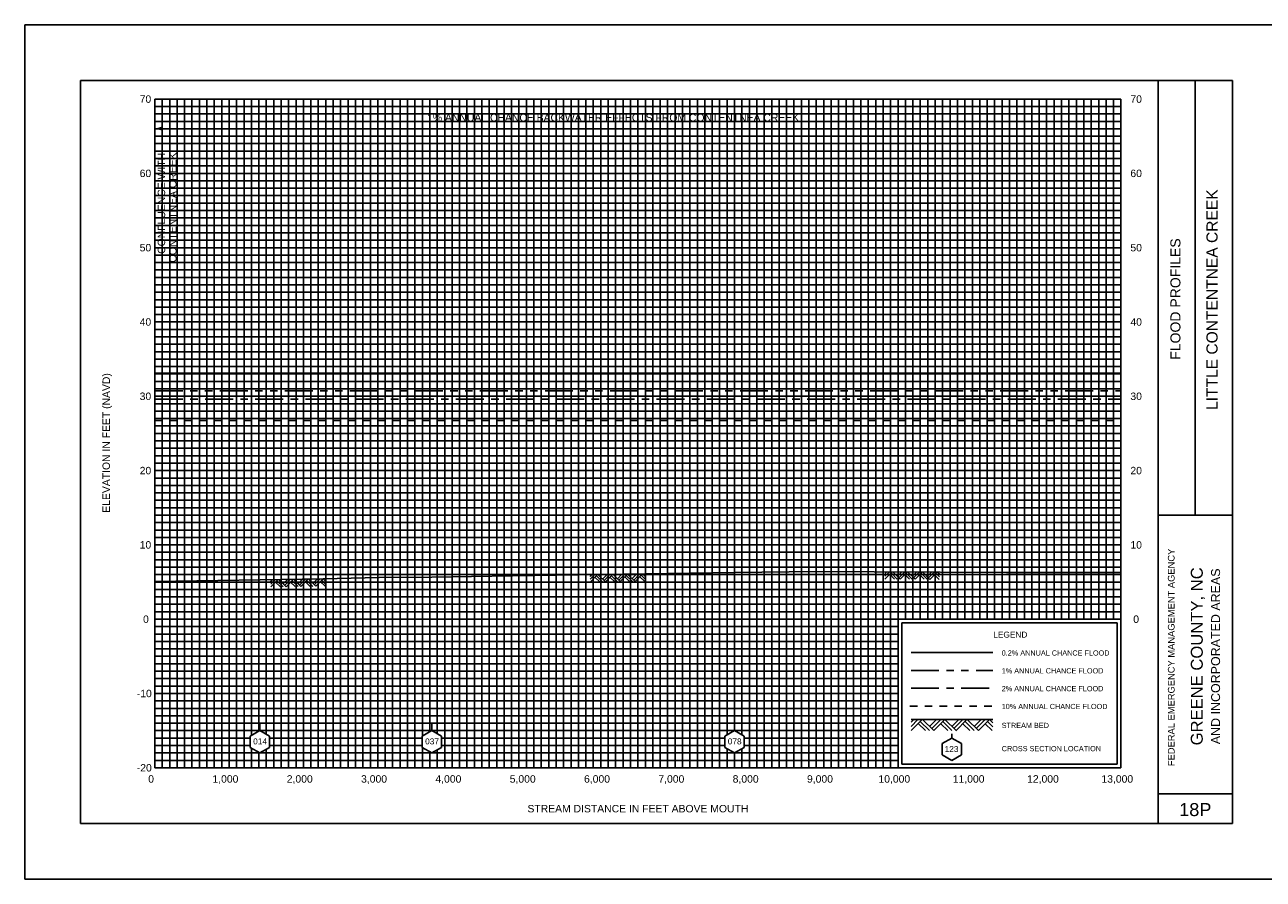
# Model space of a CAD drawing. Header units: inches. Extents: x -2 to 100, y -2 to 19.
# Tile 1 of 7: x -2 to 15, y -2 to 10. Entities that reach past the tile are written whole.
import ezdxf
from ezdxf.enums import TextEntityAlignment as Align

# ---------------------------------------------------------------- set-up
doc = ezdxf.new("R2010")
doc.units = ezdxf.units.IN
doc.header["$LTSCALE"] = 0.3
doc.header["$MEASUREMENT"] = 0
doc.set_wipeout_variables(frame=1)
for name, pattern in [('CENTER', [2, 1.25, -0.25, 0.25, -0.25]), ('DOT', [0.25, 0, -0.25]), ('HIDDEN', [0.375, 0.25, -0.125]), ('PHANTOM', [2.5, 1.25, -0.25, 0.25, -0.25, 0.25, -0.25])]:
    doc.linetypes.add(name, pattern=pattern)
doc.layers.get('0').update_dxf_attribs({"color": 3})
for name, color, linetype in [('1', 5, 'Continuous'), ('2', 50, 'Continuous'), ('3', 9, 'DOT'), ('7', 7, 'Continuous'), ('ROCK', 7, 'Continuous'), ('STREAM', 5, 'Continuous'), ('STRUCTURE', 30, 'Continuous'), ('TEXT', 255, 'Continuous'), ('WS10', 4, 'HIDDEN'), ('WS100', 5, 'PHANTOM'), ('WS50', 1, 'CENTER'), ('WS500', 1, 'Continuous'), ('XSEC', 7, 'Continuous')]:
    doc.layers.add(name, color=color, linetype=linetype)
doc.styles.add('ARIAL', font='ARIAL.TTF')
doc.styles.add('xs', font='ARIAL.TTF')

# ---------------------------------------------------------------- blocks, each defined once
blk = doc.blocks.new('wipeout')
blk.add_wipeout([(0, 0.15), (-0.129917, 0.075), (-0.129917, -0.075), (0, -0.15), (0.129917, -0.075), (0.129917, 0.075)])
blk = doc.blocks.new('xsec')
blk.add_line((0, 0.35), (0, 0.25))
blk.add_blockref('wipeout', (0, 0.1))
for p, q in [((-0.13, 0.175), (0, 0.25)), ((-0.13, 0.025), (-0.13, 0.175)), ((0.13, 0.175), (0, 0.25)), ((0, 0.25), (0, 0.25)), ((0.13, 0.025), (0.13, 0.175)), ((0, -0.05), (-0.13, 0.025)), ((0, -0.05), (0.13, 0.025))]:
    blk.add_line(p, q)
blk = doc.blocks.new('rock')
at = {"layer": 'STREAM'}
for p, q in [((0.171, 0.001), (0.147, -0.023)), ((0.209, 0.001), (0.147, -0.061)), ((0.247, 0.001), (0.147, -0.099)), ((0.251, 0.001), (0.351, -0.099)), ((0.375, 0.001), (0.313, -0.061)), ((0.413, 0.001), (0.332, -0.08)), ((0.451, 0.001), (0.351, -0.099)), ((0.451, 0.001), (0.551, -0.099)), ((0.575, 0.001), (0.513, -0.061)), ((0.613, 0.001), (0.532, -0.08)), ((0.651, 0.001), (0.551, -0.099)), ((0.651, 0.001), (0.751, -0.099)), ((0.776, 0.001), (0.713, -0.061)), ((0.813, 0.001), (0.732, -0.08)), ((0.851, 0.001), (0.751, -0.099)), ((0.851, 0.001), (0.88, -0.028)), ((0.211, -0.034), (0.275, -0.099)), ((0.23, -0.016), (0.313, -0.099)), ((0.413, -0.036), (0.475, -0.099)), ((0.432, -0.018), (0.513, -0.099)), ((0.613, -0.036), (0.676, -0.099)), ((0.632, -0.018), (0.713, -0.099)), ((0.813, -0.036), (0.876, -0.099)), ((0.832, -0.018), (0.88, -0.066))]:
    blk.add_line(p, q, dxfattribs=at)

msp = doc.modelspace()

# ---------------------------------------------------------------- linework, layer by layer
at = {"color": 7}
msp.add_line((0.001, 8.601), (13, 8.601), dxfattribs=at)
for p, q in [((12.95, 1.95), (10.05, 1.95)), ((10.05, 1.95), (10.05, 0.05)), ((12.95, 0.05), (12.95, 1.95)), ((10.05, 0.05), (12.95, 0.05)), ((10.05, 0.05), (10.05, 0.05))]:
    msp.add_line(p, q)
at = {"layer": '1', "color": 8}
for p, q in [((-1.75, 10), (-1.75, -1.5)), ((15.25, 10), (-1.75, 10)), ((-1.75, -1.5), (15.25, -1.5))]:
    msp.add_line(p, q, dxfattribs=at)
at = {"layer": '1'}
for p, q in [((-1, 9.25), (-1, -0.75)), ((14.5, 9.25), (-1, 9.25)), ((13.5, -0.75), (13.5, 9.25)), ((14, 3.4), (14, 9.25)), ((14.5, -0.75), (14.5, 9.25)), ((13.5, 3.4), (14.5, 3.4)), ((13.5, -0.35), (14.5, -0.35)), ((-1, -0.75), (-1, -0.75)), ((-1, -0.75), (14.5, -0.75))]:
    msp.add_line(p, q, dxfattribs=at)
at = {"layer": '2', "color": 50}
for p, q in [((0, 0), (0, 9)), ((0, 9), (13, 9)), ((1, 0), (1, 9)), ((2, 0), (2, 9)), ((3, 0), (3, 9)), ((4, 0), (4, 9)), ((5, 0), (5, 9)), ((6, 0), (6, 9)), ((7, 0), (7, 9)), ((8, 0), (8, 9)), ((9, 0), (9, 9)), ((10, 0), (10, 9)), ((13, 0), (13, 9)), ((0, 7), (13, 7)), ((0, 6), (13, 6)), ((0, 5), (13, 5)), ((0, 4), (13, 4)), ((0, 3), (13, 3)), ((0, 2), (13, 2)), ((0, 1), (10, 1)), ((0, 0), (13, 0))]:
    msp.add_line(p, q, dxfattribs=at)
at = {"layer": '2', "color": 50, "linetype": 'Continuous'}
for p, q in [((11, 2), (11, 9)), ((12, 2), (12, 9)), ((0, 8), (13, 8))]:
    msp.add_line(p, q, dxfattribs=at)
at = {"layer": '3', "color": 8, "linetype": 'Continuous'}
for p, q in [((0.1, 0), (0.1, 9)), ((0.2, 0), (0.2, 9)), ((0.3, 0), (0.3, 9)), ((0.4, 0), (0.4, 9)), ((0.5, 0), (0.5, 9)), ((0.6, 0), (0.6, 9)), ((0.7, 0), (0.7, 9)), ((0.8, 0), (0.8, 9)), ((0.9, 0), (0.9, 9)), ((1.1, 0), (1.1, 9)), ((1.2, 0), (1.2, 9)), ((1.3, 0), (1.3, 9)), ((1.4, 0), (1.4, 9)), ((1.5, 0), (1.5, 9)), ((1.6, 0), (1.6, 9)), ((1.7, 0), (1.7, 9)), ((1.8, 0), (1.8, 9)), ((1.9, 0), (1.9, 9)), ((2.1, 0), (2.1, 9)), ((2.2, 0), (2.2, 9)), ((2.3, 0), (2.3, 9)), ((2.4, 0), (2.4, 9)), ((2.5, 0), (2.5, 9)), ((2.6, 0), (2.6, 9)), ((2.7, 0), (2.7, 9)), ((2.8, 0), (2.8, 9)), ((2.9, 0), (2.9, 9)), ((3.1, 0), (3.1, 9)), ((3.2, 0), (3.2, 9)), ((3.3, 0), (3.3, 9)), ((3.4, 0), (3.4, 9)), ((3.5, 0), (3.5, 9)), ((3.6, 0), (3.6, 9)), ((3.7, 0), (3.7, 9)), ((3.8, 0), (3.8, 9)), ((3.9, 0), (3.9, 9)), ((4.1, 0), (4.1, 9)), ((4.2, 0), (4.2, 9)), ((4.3, 0), (4.3, 9)), ((4.4, 0), (4.4, 9)), ((4.5, 0), (4.5, 9)), ((4.6, 0), (4.6, 9)), ((4.7, 0), (4.7, 9)), ((4.8, 0), (4.8, 9)), ((4.9, 0), (4.9, 9)), ((5.1, 0), (5.1, 9)), ((5.2, 0), (5.2, 9)), ((5.3, 0), (5.3, 9)), ((5.4, 0), (5.4, 9)), ((5.5, 0), (5.5, 9)), ((5.6, 0), (5.6, 9)), ((5.7, 0), (5.7, 9)), ((5.8, 0), (5.8, 9)), ((5.9, 0), (5.9, 9)), ((6.1, 0), (6.1, 9)), ((6.2, 0), (6.2, 9)), ((6.3, 0), (6.3, 9)), ((6.4, 0), (6.4, 9)), ((6.5, 0), (6.5, 9)), ((6.6, 0), (6.6, 9)), ((6.7, 0), (6.7, 9)), ((6.8, 0), (6.8, 9)), ((6.9, 0), (6.9, 9)), ((7.1, 0), (7.1, 9)), ((7.2, 0), (7.2, 9)), ((7.3, 0), (7.3, 9)), ((7.4, 0), (7.4, 9)), ((7.5, 0), (7.5, 9)), ((7.6, 0), (7.6, 9)), ((7.7, 0), (7.7, 9)), ((7.8, 0), (7.8, 9)), ((7.9, 0), (7.9, 9)), ((8.1, 0), (8.1, 9)), ((8.2, 0), (8.2, 9)), ((8.3, 0), (8.3, 9)), ((8.4, 0), (8.4, 9)), ((8.5, 0), (8.5, 9)), ((8.6, 0), (8.6, 9)), ((8.7, 0), (8.7, 9)), ((8.8, 0), (8.8, 9)), ((8.9, 0), (8.9, 9)), ((9.1, 0), (9.1, 9)), ((9.2, 0), (9.2, 9)), ((9.3, 0), (9.3, 9)), ((9.4, 0), (9.4, 9)), ((9.5, 0), (9.5, 9)), ((9.6, 0), (9.6, 9)), ((9.7, 0), (9.7, 9)), ((9.8, 0), (9.8, 9)), ((9.9, 0), (9.9, 9)), ((10.1, 2), (10.1, 9)), ((10.2, 2), (10.2, 9)), ((10.3, 2), (10.3, 9)), ((10.4, 2), (10.4, 9)), ((10.5, 2), (10.5, 9)), ((10.6, 2), (10.6, 9)), ((10.7, 2), (10.7, 9)), ((10.8, 2), (10.8, 9)), ((10.9, 2), (10.9, 9)), ((11.1, 2), (11.1, 9)), ((11.2, 2), (11.2, 9)), ((11.3, 2), (11.3, 9)), ((11.4, 2), (11.4, 9)), ((11.5, 2), (11.5, 9)), ((11.6, 2), (11.6, 9)), ((11.7, 2), (11.7, 9)), ((11.8, 2), (11.8, 9)), ((11.9, 2), (11.9, 9)), ((12.1, 2), (12.1, 9)), ((12.2, 2), (12.2, 9)), ((12.3, 2), (12.3, 9)), ((12.4, 2), (12.4, 9)), ((12.5, 2), (12.5, 9)), ((12.6, 2), (12.6, 9)), ((12.7, 2), (12.7, 9)), ((12.8, 2), (12.8, 9)), ((12.9, 2), (12.9, 9)), ((0, 8.9), (13, 8.9)), ((0, 8.8), (13, 8.8)), ((0, 8.7), (13, 8.7)), ((0, 8.6), (13, 8.6)), ((0, 8.5), (13, 8.5)), ((0, 8.4), (13, 8.4)), ((0, 8.3), (13, 8.3)), ((0, 8.2), (13, 8.2)), ((0, 8.1), (13, 8.1)), ((0, 7.9), (13, 7.9)), ((0, 7.8), (13, 7.8)), ((0, 7.7), (13, 7.7)), ((0, 7.6), (13, 7.6)), ((0, 7.5), (13, 7.5)), ((0, 7.4), (13, 7.4)), ((0, 7.3), (13, 7.3)), ((0, 7.2), (13, 7.2)), ((0, 7.1), (13, 7.1)), ((0, 6.9), (13, 6.9)), ((0, 6.8), (13, 6.8)), ((0, 6.7), (13, 6.7)), ((0, 6.6), (13, 6.6)), ((0, 6.5), (13, 6.5)), ((0, 6.4), (13, 6.4)), ((0, 6.3), (13, 6.3)), ((0, 6.2), (13, 6.2)), ((0, 6.1), (13, 6.1)), ((0, 5.9), (13, 5.9)), ((0, 5.8), (13, 5.8)), ((0, 5.7), (13, 5.7)), ((0, 5.6), (13, 5.6)), ((0, 5.5), (13, 5.5)), ((0, 5.4), (13, 5.4)), ((0, 5.3), (13, 5.3)), ((0, 5.2), (13, 5.2)), ((0, 5.1), (13, 5.1)), ((0, 4.9), (13, 4.9)), ((0, 4.8), (13, 4.8)), ((0, 4.7), (13, 4.7)), ((0, 4.6), (13, 4.6)), ((0, 4.5), (13, 4.5)), ((0, 4.4), (13, 4.4)), ((0, 4.3), (13, 4.3)), ((0, 4.2), (13, 4.2)), ((0, 4.1), (13, 4.1)), ((0, 3.9), (13, 3.9)), ((0, 3.8), (13, 3.8)), ((0, 3.7), (13, 3.7)), ((0, 3.6), (13, 3.6)), ((0, 3.5), (13, 3.5)), ((0, 3.4), (13, 3.4)), ((0, 3.3), (13, 3.3)), ((0, 3.2), (13, 3.2)), ((0, 3.1), (13, 3.1)), ((0, 2.9), (13, 2.9)), ((0, 2.8), (13, 2.8)), ((0, 2.7), (13, 2.7)), ((0, 2.6), (13, 2.6)), ((0, 2.5), (13, 2.5)), ((0, 2.4), (13, 2.4)), ((0, 2.3), (13, 2.3)), ((0, 2.2), (13, 2.2)), ((0, 2.1), (13, 2.1)), ((0, 1.9), (10, 1.9)), ((0, 1.8), (10, 1.8)), ((0, 1.7), (10, 1.7)), ((0, 1.6), (10, 1.6)), ((0, 1.5), (10, 1.5)), ((0, 1.4), (10, 1.4)), ((0, 1.3), (10, 1.3)), ((0, 1.2), (10, 1.2)), ((0, 1.1), (10, 1.1)), ((0, 0.9), (10, 0.9)), ((0, 0.8), (10, 0.8)), ((0, 0.7), (10, 0.7)), ((0, 0.6), (10, 0.6)), ((0, 0.5), (10, 0.5)), ((0, 0.4), (10, 0.4)), ((0, 0.3), (10, 0.3)), ((0, 0.2), (10, 0.2)), ((0, 0.1), (10, 0.1))]:
    msp.add_line(p, q, dxfattribs=at)
at = {"layer": '7'}
for p, q in [((10.725, 0.4), (10.595, 0.325)), ((10.725, 0.4), (10.725, 0.458)), ((10.855, 0.325), (10.725, 0.4)), ((10.595, 0.325), (10.595, 0.175)), ((10.595, 0.325), (10.595, 0.325)), ((10.595, 0.175), (10.725, 0.1)), ((10.725, 0.1), (10.855, 0.175)), ((10.855, 0.175), (10.855, 0.325))]:
    msp.add_line(p, q, dxfattribs=at)
at = {"layer": 'STREAM'}
for p, q in [((10.212, 0.65), (10.175, 0.613)), ((10.268, 0.65), (10.175, 0.557)), ((10.325, 0.65), (10.175, 0.5)), ((10.175, 0.65), (11.275, 0.65)), ((10.271, 0.596), (10.368, 0.5)), ((10.3, 0.625), (10.424, 0.5)), ((10.331, 0.65), (10.481, 0.5)), ((10.518, 0.65), (10.424, 0.557)), ((10.574, 0.65), (10.453, 0.528)), ((10.631, 0.65), (10.481, 0.5)), ((10.574, 0.593), (10.668, 0.5)), ((10.603, 0.622), (10.724, 0.5)), ((10.631, 0.65), (10.781, 0.5)), ((10.818, 0.65), (10.724, 0.557)), ((10.874, 0.65), (10.753, 0.528)), ((10.928, 0.648), (10.778, 0.498)), ((10.874, 0.593), (10.968, 0.5)), ((10.903, 0.622), (11.024, 0.5)), ((10.931, 0.65), (11.081, 0.5)), ((11.118, 0.65), (11.024, 0.557)), ((11.174, 0.65), (11.053, 0.528)), ((11.231, 0.65), (11.081, 0.5)), ((11.174, 0.593), (11.268, 0.5)), ((11.203, 0.622), (11.275, 0.549)), ((11.231, 0.65), (11.275, 0.606))]:
    msp.add_line(p, q, dxfattribs=at)
at = {"layer": 'STREAM', "flags": 128}
msp.add_lwpolyline([(0, 2.508), (2.266, 2.543), (3.019, 2.561), (3.727, 2.567), (4.262, 2.575), (4.812, 2.583), (5.711, 2.596), (7.799, 2.627), (8.905, 2.643), (9.678, 2.639), (11.461, 2.63), (13, 2.628)], dxfattribs=at)
at = {"layer": 'STRUCTURE', "color": 7, "linetype": 'ByBlock'}
msp.add_solid([(0.092, 8.629), (0.092, 8.578), (-0.001, 8.6)], dxfattribs=at)
at = {"layer": 'WS10'}
for p, q in [((0, 4.674, 2.1), (13, 4.674, 2.1)), ((10.16, 0.83), (11.26, 0.83))]:
    msp.add_line(p, q, dxfattribs=at)
at = {"layer": 'WS100'}
for p, q in [((0, 5.072, 2.1), (13, 5.072, 2.1)), ((10.175, 1.31), (11.275, 1.31))]:
    msp.add_line(p, q, dxfattribs=at)
at = {"layer": 'WS50'}
for p, q in [((0.002, 4.959, 2.1), (13, 4.959, 2.1)), ((10.175, 1.07), (11.275, 1.07))]:
    msp.add_line(p, q, dxfattribs=at)
at = {"layer": 'WS500'}
for p, q in [((0, 5.312), (13, 5.312)), ((10.175, 1.55), (11.275, 1.55))]:
    msp.add_line(p, q, dxfattribs=at)
at = {"layer": 'XSEC', "color": 7}
msp.add_line((0, 8.752), (0, 8.452), dxfattribs=at)

# ---------------------------------------------------------------- block references
at = {"layer": 'ROCK'}
for p, rotation in [((1.413, 2.53), 0.8731365), ((5.711, 2.596), 0.850593), ((9.678, 2.639), 359.7107932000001)]:
    msp.add_blockref('rock', p, dxfattribs=dict(at, rotation=rotation))

# ---------------------------------------------------------------- texts
at = {"style": 'ARIAL'}
for s, height, p in [('LEGEND', 0.08, (11.281, 1.752)), ('0.2% ANNUAL CHANCE FLOOD', 0.07, (11.395, 1.51)), ('1% ANNUAL CHANCE FLOOD', 0.07, (11.395, 1.27)), ('2% ANNUAL CHANCE FLOOD', 0.07, (11.395, 1.03)), ('10% ANNUAL CHANCE FLOOD', 0.07, (11.395, 0.79)), ('STREAM BED', 0.07, (11.395, 0.535)), ('CROSS SECTION LOCATION', 0.07, (11.395, 0.223))]:
    msp.add_text(s, height=height, dxfattribs=at).set_placement(p)
at = {"layer": 'TEXT'}
for s, height, style, p in [('    70', 0.1, 'ARIAL', (-0.359, 8.95)), ('   70', 0.1, 'ARIAL', (13.01, 8.95)), ('    60', 0.1, 'ARIAL', (-0.359, 7.95)), ('   60', 0.1, 'ARIAL', (13.01, 7.95)), ('    50', 0.1, 'ARIAL', (-0.359, 6.95)), ('   50', 0.1, 'ARIAL', (13.01, 6.95)), ('    40', 0.1, 'ARIAL', (-0.359, 5.95)), ('   40', 0.1, 'ARIAL', (13.01, 5.95)), ('    30', 0.1, 'ARIAL', (-0.359, 4.95)), ('   30', 0.1, 'ARIAL', (13.01, 4.95)), ('    20', 0.1, 'ARIAL', (-0.359, 3.95)), ('   20', 0.1, 'ARIAL', (13.01, 3.95)), ('    10', 0.1, 'ARIAL', (-0.359, 2.95)), ('   10', 0.1, 'ARIAL', (13.01, 2.95)), ('     0', 0.1, 'ARIAL', (-0.352, 1.95)), ('    0', 0.1, 'ARIAL', (13.01, 1.95)), ('   -10', 0.1, 'ARIAL', (-0.359, 0.95)), ('123', 0.08, 'xs', (10.627, 0.212)), ('   -20', 0.1, 'ARIAL', (-0.359, -0.05))]:
    msp.add_text(s, height=height, dxfattribs=dict(at, style=style)).set_placement(p)
at = {"layer": 'TEXT', "style": 'ARIAL'}
for s, height, p in [('1%%% ANNUAL CHANCE BACKWATER EFFECTS FROM CONTENTNEA CREEK', 0.1, (6.166, 8.7)), ('0', 0.1, (-0.05, -0.2)), ('1,000', 0.1, (0.95, -0.2)), ('2,000', 0.1, (1.95, -0.2)), ('3,000', 0.1, (2.95, -0.2)), ('4,000', 0.1, (3.95, -0.2)), ('5,000', 0.1, (4.95, -0.2)), ('6,000', 0.1, (5.95, -0.2)), ('7,000', 0.1, (6.95, -0.2)), ('8,000', 0.1, (7.95, -0.2)), ('9,000', 0.1, (8.95, -0.2)), ('10,000', 0.1, (9.95, -0.2)), ('11,000', 0.1, (10.95, -0.2)), ('12,000', 0.1, (11.95, -0.2)), ('13,000', 0.1, (12.95, -0.2)), ('STREAM DISTANCE IN FEET ABOVE MOUTH', 0.1, (6.5, -0.6)), ('18P', 0.175, (14, -0.65))]:
    msp.add_text(s, height=height, dxfattribs=at).set_placement(p, align=Align.CENTER)
for s, p in [('CONFLUENCE WITH', (0.139, 8.275)), (' CONTENTNEA CREEK', (0.291, 8.281))]:
    msp.add_text(s, height=0.1, rotation=90, dxfattribs=at).set_placement(p, align=Align.RIGHT)
for s, height, p in [('LITTLE CONTENTNEA CREEK', 0.15, (14.3, 6.3)), ('GREENE COUNTY, NC', 0.16, (14.1, 1.5)), ('AND INCORPORATED AREAS', 0.12, (14.333, 1.5))]:
    msp.add_text(s, height=height, rotation=90, dxfattribs=at).set_placement(p, align=Align.CENTER)
for s, height, p in [('FLOOD PROFILES', 0.135, (13.8, 5.491)), ('ELEVATION IN FEET (NAVD)', 0.1, (-0.604, 3.433)), ('FEDERAL EMERGENCY MANAGEMENT AGENCY', 0.09, (13.721, 0.022))]:
    msp.add_text(s, height=height, rotation=90, dxfattribs=at).set_placement(p)

# ---------------------------------------------------------------- next in the draw order: block references
at = {"layer": 'XSEC', "color": 3}
for p in [(1.413, 0.25), (3.727, 0.25), (7.799, 0.25)]:
    msp.add_blockref('xsec', p, dxfattribs=at)

# ---------------------------------------------------------------- next in the draw order: texts
at = {"layer": 'TEXT', "style": 'xs'}
for s, p in [('014', (1.323, 0.315)), ('037', (3.637, 0.315)), ('078', (7.709, 0.315))]:
    msp.add_text(s, height=0.08, dxfattribs=at).set_placement(p)

doc.saveas('drawing.dxf')
